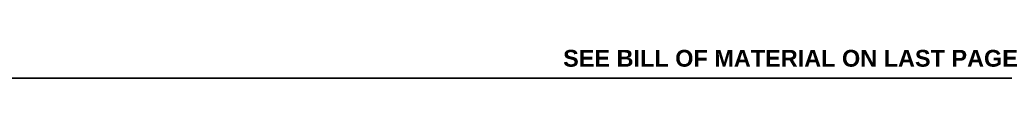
# Model space of a CAD drawing. Header units: inches. Extents: x 3 to 173, y 3 to 113.
# Tile 6 of 18: x 61.14 to 134.32, y 2.65 to 4.77. Entities that reach past the tile are written whole.
import ezdxf

# ---------------------------------------------------------------- set-up
doc = ezdxf.new("R2010")
doc.units = ezdxf.units.IN
doc.header["$LTSCALE"] = 10.4
doc.header["$MEASUREMENT"] = 0
doc.layers.get('0').update_dxf_attribs({"lineweight": 25})
doc.layers.add('Sketch Geometry(ANSI)', color=7, linetype='Continuous', lineweight=25)
doc.layers.add('Symbols(ANSI)', color=7, linetype='Continuous', lineweight=25)
doc.styles.add('Current-ANSI', font='arial.ttf')
doc.styles.add('Dimension-ANSI', font='arialbd.ttf')

# ---------------------------------------------------------------- blocks, each defined once
blk = doc.blocks.new('Borders 1_EXM - B (Inch)')
at = {"layer": 'Sketch Geometry(ANSI)', "linetype": 'Continuous', "lineweight": 35}
blk.add_line((0.3979, 0.2545), (16.3979, 0.2545), dxfattribs=at)
at = {"layer": 'Symbols(ANSI)', "color": 7, "style": 'Current-ANSI'}
blk.add_attdef('FILENAME_AND_PATH_001', (5.9364, 10.7181), '', height=0.09, dxfattribs=at)

msp = doc.modelspace()

# ---------------------------------------------------------------- block references
at = {"xscale": 10.4, "yscale": 10.4, "zscale": 10.4}
msp.add_blockref('Borders 1_EXM - B (Inch)', (0, 0), dxfattribs=at)

# ---------------------------------------------------------------- texts
at = {"layer": 'Symbols(ANSI)', "color": 7, "insert": (118.43203, 4.126), "char_height": 1.248, "width": 33.8120507, "attachment_point": 5, "style": 'Dimension-ANSI'}
msp.add_mtext('\\fArial|b1|i0;SEE BILL OF MATERIAL ON LAST PAGE', dxfattribs=at)

doc.saveas('drawing.dxf')
